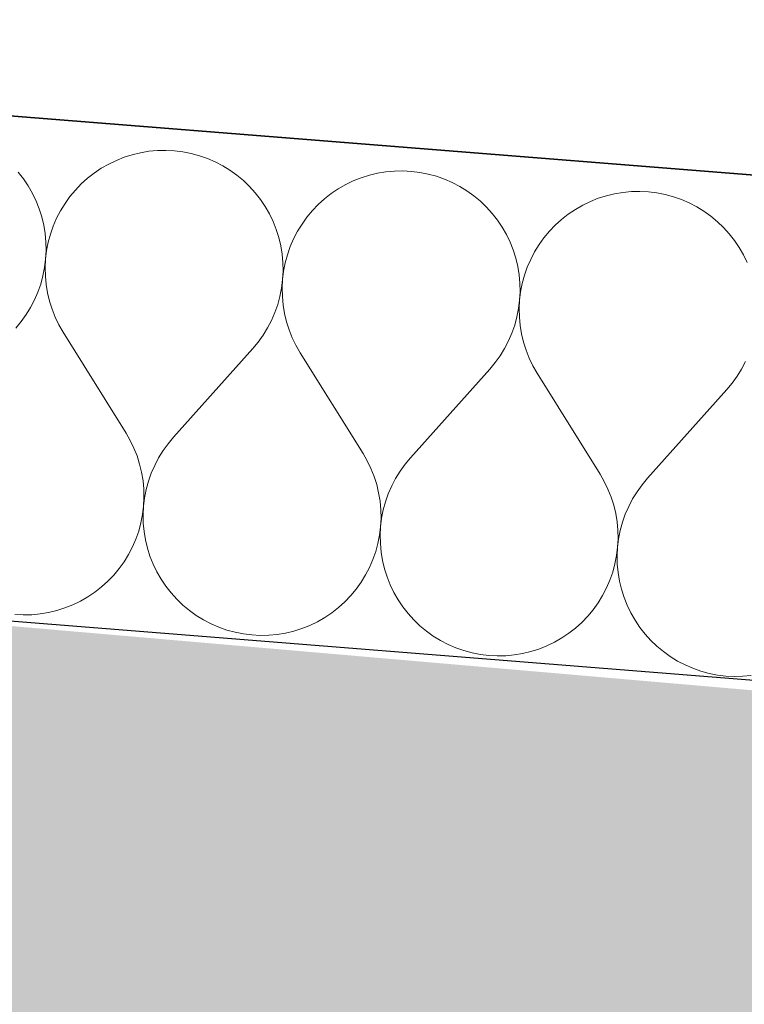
# Model space of a CAD drawing. Header units: millimetres. Extents: x -40276 to 214973, y -147941 to 35228.
# Tile 135 of 256: x -10757 to -10525, y 18677 to 18993. Entities that reach past the tile are written whole.
import ezdxf

# ---------------------------------------------------------------- set-up
doc = ezdxf.new("R2010")
doc.units = ezdxf.units.MM
doc.header["$MEASUREMENT"] = 0
doc.linetypes.add('Wipeout_Contour', pattern=[1000, 0, -1000])
for name, color, linetype in [('1._POHLED ZÁPADNÍ_2_0_plochy', 7, 'Continuous'), ('1._POHLED ZÁPADNÍ_2_akustické prvky', 7, 'Continuous'), ('1._POHLED ZÁPADNÍ_2_Konstrukce - nosné', 7, 'Continuous'), ('1._POHLED ZÁPADNÍ_2_Nové_Výplně – Řezové', 7, 'Continuous'), ('1._POHLED ZÁPADNÍ_2_Výplně – Řezové', 7, 'Continuous')]:
    doc.layers.add(name, color=color, linetype=linetype)

# ---------------------------------------------------------------- blocks, each defined once
blk = doc.blocks.new('*X20', base_point=(-42174.69, -26223.67))
at = {"layer": '1._POHLED ZÁPADNÍ_2_Nové_Výplně – Řezové', "color": 21, "linetype": 'Continuous', "lineweight": 20, "true_color": 0xffaaaa}
for p, q in [((-10713.21, 18950.99), (-10715.92, 18950.74)), ((-10710.49, 18951.04), (-10713.21, 18950.99)), ((-10707.77, 18950.91), (-10710.49, 18951.04)), ((-10726.37, 18947.84), (-10728.82, 18946.66)), ((-10723.84, 18948.84), (-10726.37, 18947.84)), ((-10721.25, 18949.66), (-10723.84, 18948.84)), ((-10718.6, 18950.29), (-10721.25, 18949.66)), ((-10715.92, 18950.74), (-10718.6, 18950.29)), ((-10705.07, 18950.57), (-10707.77, 18950.91)), ((-10702.4, 18950.05), (-10705.07, 18950.57)), ((-10699.78, 18949.34), (-10702.4, 18950.05)), ((-10697.21, 18948.44), (-10699.78, 18949.34)), ((-10694.71, 18947.36), (-10697.21, 18948.44)), ((-10731.18, 18945.3), (-10733.44, 18943.78)), ((-10728.82, 18946.66), (-10731.18, 18945.3)), ((-10692.3, 18946.11), (-10694.71, 18947.36)), ((-10689.98, 18944.68), (-10692.3, 18946.11)), ((-10687.77, 18943.1), (-10689.98, 18944.68)), ((-10756.12, 18941.89), (-10757.8, 18944.03)), ((-10754.61, 18939.63), (-10756.12, 18941.89)), ((-10735.58, 18942.11), (-10737.6, 18940.28)), ((-10733.44, 18943.78), (-10735.58, 18942.11)), ((-10685.68, 18941.36), (-10687.77, 18943.1)), ((-10647.94, 18942.26), (-10650.47, 18941.26)), ((-10645.34, 18943.08), (-10647.94, 18942.26)), ((-10642.7, 18943.71), (-10645.34, 18943.08)), ((-10640.01, 18944.16), (-10642.7, 18943.71)), ((-10637.3, 18944.41), (-10640.01, 18944.16)), ((-10634.58, 18944.46), (-10637.3, 18944.41)), ((-10631.87, 18944.32), (-10634.58, 18944.46)), ((-10629.17, 18943.99), (-10631.87, 18944.32)), ((-10626.5, 18943.47), (-10629.17, 18943.99)), ((-10623.87, 18942.76), (-10626.5, 18943.47)), ((-10621.3, 18941.86), (-10623.87, 18942.76)), ((-10618.81, 18940.78), (-10621.3, 18941.86)), ((-10753.25, 18937.27), (-10754.61, 18939.63)), ((-10737.6, 18940.28), (-10739.48, 18938.32)), ((-10683.71, 18939.47), (-10685.68, 18941.36)), ((-10681.89, 18937.45), (-10683.71, 18939.47)), ((-10655.28, 18938.72), (-10657.53, 18937.2)), ((-10652.92, 18940.07), (-10655.28, 18938.72)), ((-10650.47, 18941.26), (-10652.92, 18940.07)), ((-10616.39, 18939.52), (-10618.81, 18940.78)), ((-10614.07, 18938.1), (-10616.39, 18939.52)), ((-10752.07, 18934.82), (-10753.25, 18937.27)), ((-10741.22, 18936.23), (-10742.81, 18934.02)), ((-10739.48, 18938.32), (-10741.22, 18936.23)), ((-10680.22, 18935.31), (-10681.89, 18937.45)), ((-10678.7, 18933.05), (-10680.22, 18935.31)), ((-10659.68, 18935.53), (-10661.7, 18933.7)), ((-10657.53, 18937.2), (-10659.68, 18935.53)), ((-10611.86, 18936.51), (-10614.07, 18938.1)), ((-10609.77, 18934.78), (-10611.86, 18936.51)), ((-10572.03, 18935.68), (-10574.56, 18934.67)), ((-10569.44, 18936.5), (-10572.03, 18935.68)), ((-10566.79, 18937.13), (-10569.44, 18936.5)), ((-10564.11, 18937.57), (-10566.79, 18937.13)), ((-10561.4, 18937.82), (-10564.11, 18937.57)), ((-10558.68, 18937.88), (-10561.4, 18937.82)), ((-10555.96, 18937.74), (-10558.68, 18937.88)), ((-10553.26, 18937.41), (-10555.96, 18937.74)), ((-10550.59, 18936.89), (-10553.26, 18937.41)), ((-10547.97, 18936.18), (-10550.59, 18936.89)), ((-10545.4, 18935.28), (-10547.97, 18936.18)), ((-10542.9, 18934.2), (-10545.4, 18935.28)), ((-10751.07, 18932.29), (-10752.07, 18934.82)), ((-10750.25, 18929.7), (-10751.07, 18932.29)), ((-10742.81, 18934.02), (-10744.23, 18931.7)), ((-10677.35, 18930.69), (-10678.7, 18933.05)), ((-10661.7, 18933.7), (-10663.58, 18931.74)), ((-10607.81, 18932.89), (-10609.77, 18934.78)), ((-10605.99, 18930.87), (-10607.81, 18932.89)), ((-10579.37, 18932.14), (-10581.63, 18930.62)), ((-10577.01, 18933.49), (-10579.37, 18932.14)), ((-10574.56, 18934.67), (-10577.01, 18933.49)), ((-10540.49, 18932.94), (-10542.9, 18934.2)), ((-10538.17, 18931.52), (-10540.49, 18932.94)), ((-10749.62, 18927.05), (-10750.25, 18929.7)), ((-10745.48, 18929.28), (-10746.56, 18926.78)), ((-10744.23, 18931.7), (-10745.48, 18929.28)), ((-10676.17, 18928.24), (-10677.35, 18930.69)), ((-10665.32, 18929.65), (-10666.9, 18927.43)), ((-10663.58, 18931.74), (-10665.32, 18929.65)), ((-10604.31, 18928.73), (-10605.99, 18930.87)), ((-10583.77, 18928.95), (-10585.79, 18927.12)), ((-10581.63, 18930.62), (-10583.77, 18928.95)), ((-10535.96, 18929.93), (-10538.17, 18931.52)), ((-10533.87, 18928.19), (-10535.96, 18929.93)), ((-10749.18, 18924.37), (-10749.62, 18927.05)), ((-10746.56, 18926.78), (-10747.46, 18924.22)), ((-10675.17, 18925.71), (-10676.17, 18928.24)), ((-10666.9, 18927.43), (-10668.32, 18925.12)), ((-10602.8, 18926.47), (-10604.31, 18928.73)), ((-10601.44, 18924.11), (-10602.8, 18926.47)), ((-10585.79, 18927.12), (-10587.67, 18925.16)), ((-10531.9, 18926.31), (-10533.87, 18928.19)), ((-10530.08, 18924.29), (-10531.9, 18926.31)), ((-10748.93, 18921.66), (-10749.18, 18924.37)), ((-10747.46, 18924.22), (-10748.17, 18921.59)), ((-10674.35, 18923.11), (-10675.17, 18925.71)), ((-10673.72, 18920.47), (-10674.35, 18923.11)), ((-10669.58, 18922.7), (-10670.65, 18920.2)), ((-10668.32, 18925.12), (-10669.58, 18922.7)), ((-10600.26, 18921.66), (-10601.44, 18924.11)), ((-10589.41, 18923.06), (-10590.99, 18920.85)), ((-10587.67, 18925.16), (-10589.41, 18923.06)), ((-10528.41, 18922.15), (-10530.08, 18924.29)), ((-10748.88, 18918.94), (-10748.93, 18921.66)), ((-10748.17, 18921.59), (-10748.69, 18918.92)), ((-10673.28, 18917.78), (-10673.72, 18920.47)), ((-10670.65, 18920.2), (-10671.55, 18917.63)), ((-10599.26, 18919.13), (-10600.26, 18921.66)), ((-10590.99, 18920.85), (-10592.42, 18918.53)), ((-10526.89, 18919.89), (-10528.41, 18922.15)), ((-10525.54, 18917.53), (-10526.89, 18919.89)), ((-10749.02, 18916.22), (-10748.88, 18918.94)), ((-10748.69, 18918.92), (-10749.02, 18916.22)), ((-10673.03, 18915.07), (-10673.28, 18917.78)), ((-10671.55, 18917.63), (-10672.26, 18915.01)), ((-10598.44, 18916.53), (-10599.26, 18919.13)), ((-10597.81, 18913.89), (-10598.44, 18916.53)), ((-10592.42, 18918.53), (-10593.67, 18916.12)), ((-10524.36, 18915.08), (-10525.54, 18917.53)), ((-10749.88, 18910.85), (-10749.35, 18913.52)), ((-10749.35, 18913.52), (-10749.02, 18916.22)), ((-10749.02, 18916.22), (-10749.15, 18913.5)), ((-10749.15, 18913.5), (-10749.1, 18910.78)), ((-10672.97, 18912.35), (-10673.03, 18915.07)), ((-10672.26, 18915.01), (-10672.78, 18912.34)), ((-10597.37, 18911.2), (-10597.81, 18913.89)), ((-10594.75, 18913.62), (-10595.64, 18911.05)), ((-10593.67, 18916.12), (-10594.75, 18913.62)), ((-10750.59, 18908.22), (-10749.88, 18910.85)), ((-10749.1, 18910.78), (-10748.84, 18908.07)), ((-10673.11, 18909.64), (-10672.97, 18912.35)), ((-10672.78, 18912.34), (-10673.11, 18909.64)), ((-10597.12, 18908.49), (-10597.37, 18911.2)), ((-10595.64, 18911.05), (-10596.36, 18908.43)), ((-10751.49, 18905.66), (-10750.59, 18908.22)), ((-10748.84, 18908.07), (-10748.4, 18905.39)), ((-10673.97, 18904.27), (-10673.45, 18906.94)), ((-10673.45, 18906.94), (-10673.11, 18909.64)), ((-10673.11, 18909.64), (-10673.25, 18906.92)), ((-10673.25, 18906.92), (-10673.19, 18904.2)), ((-10597.07, 18905.77), (-10597.12, 18908.49)), ((-10596.36, 18908.43), (-10596.88, 18905.76)), ((-10752.57, 18903.16), (-10751.49, 18905.66)), ((-10748.4, 18905.39), (-10747.77, 18902.74)), ((-10674.69, 18901.64), (-10673.97, 18904.27)), ((-10673.19, 18904.2), (-10672.94, 18901.49)), ((-10597.21, 18903.06), (-10597.07, 18905.77)), ((-10596.88, 18905.76), (-10597.21, 18903.06)), ((-10755.25, 18898.43), (-10753.83, 18900.75)), ((-10753.83, 18900.75), (-10752.57, 18903.16)), ((-10747.77, 18902.74), (-10746.94, 18900.15)), ((-10675.59, 18899.08), (-10674.69, 18901.64)), ((-10672.94, 18901.49), (-10672.49, 18898.81)), ((-10597.54, 18900.36), (-10597.21, 18903.06)), ((-10597.21, 18903.06), (-10597.34, 18900.34)), ((-10756.84, 18896.22), (-10755.25, 18898.43)), ((-10746.94, 18900.15), (-10745.94, 18897.62)), ((-10745.94, 18897.62), (-10744.76, 18895.17)), ((-10676.67, 18896.58), (-10675.59, 18899.08)), ((-10672.49, 18898.81), (-10671.86, 18896.16)), ((-10598.78, 18895.06), (-10598.07, 18897.69)), ((-10598.07, 18897.69), (-10597.54, 18900.36)), ((-10597.34, 18900.34), (-10597.29, 18897.62)), ((-10597.29, 18897.62), (-10597.03, 18894.91)), ((-10758.58, 18894.13), (-10756.84, 18896.22)), ((-10744.76, 18895.17), (-10743.4, 18892.81)), ((-10677.92, 18894.17), (-10676.67, 18896.58)), ((-10671.86, 18896.16), (-10671.04, 18893.57)), ((-10599.68, 18892.49), (-10598.78, 18895.06)), ((-10597.03, 18894.91), (-10596.59, 18892.23)), ((-10743.4, 18892.81), (-10723.26, 18860.48)), ((-10680.93, 18889.64), (-10679.35, 18891.85)), ((-10679.35, 18891.85), (-10677.92, 18894.17)), ((-10671.04, 18893.57), (-10670.03, 18891.04)), ((-10670.03, 18891.04), (-10668.85, 18888.59)), ((-10600.76, 18890), (-10599.68, 18892.49)), ((-10596.59, 18892.23), (-10595.95, 18889.58)), ((-10682.68, 18887.55), (-10680.93, 18889.64)), ((-10668.85, 18888.59), (-10667.49, 18886.23)), ((-10602.02, 18887.58), (-10600.76, 18890)), ((-10595.95, 18889.58), (-10595.13, 18886.99)), ((-10682.68, 18887.55), (-10708.08, 18859.16)), ((-10667.49, 18886.23), (-10647.36, 18853.9)), ((-10605.03, 18883.06), (-10603.44, 18885.27)), ((-10603.44, 18885.27), (-10602.02, 18887.58)), ((-10595.13, 18886.99), (-10594.13, 18884.46)), ((-10606.77, 18880.97), (-10605.03, 18883.06)), ((-10594.13, 18884.46), (-10592.94, 18882.01)), ((-10592.94, 18882.01), (-10591.59, 18879.65)), ((-10526.11, 18881), (-10524.86, 18883.42)), ((-10606.77, 18880.97), (-10632.17, 18852.58)), ((-10591.59, 18879.65), (-10571.45, 18847.31)), ((-10529.12, 18876.48), (-10527.54, 18878.69)), ((-10527.54, 18878.69), (-10526.11, 18881)), ((-10530.86, 18874.39), (-10529.12, 18876.48)), ((-10530.86, 18874.39), (-10556.27, 18846)), ((-10721.91, 18858.12), (-10723.26, 18860.48)), ((-10720.72, 18855.67), (-10721.91, 18858.12)), ((-10709.82, 18857.07), (-10711.41, 18854.86)), ((-10708.08, 18859.16), (-10709.82, 18857.07)), ((-10719.72, 18853.14), (-10720.72, 18855.67)), ((-10711.41, 18854.86), (-10712.83, 18852.54)), ((-10646, 18851.54), (-10647.36, 18853.9)), ((-10718.9, 18850.55), (-10719.72, 18853.14)), ((-10718.26, 18847.9), (-10718.9, 18850.55)), ((-10714.09, 18850.13), (-10715.17, 18847.63)), ((-10712.83, 18852.54), (-10714.09, 18850.13)), ((-10644.82, 18849.09), (-10646, 18851.54)), ((-10633.91, 18850.49), (-10635.5, 18848.28)), ((-10632.17, 18852.58), (-10633.91, 18850.49)), ((-10717.82, 18845.22), (-10718.26, 18847.9)), ((-10715.17, 18847.63), (-10716.07, 18845.07)), ((-10643.81, 18846.56), (-10644.82, 18849.09)), ((-10635.5, 18848.28), (-10636.93, 18845.96)), ((-10570.09, 18844.96), (-10571.45, 18847.31)), ((-10717.56, 18842.51), (-10717.82, 18845.22)), ((-10716.07, 18845.07), (-10716.78, 18842.44)), ((-10642.99, 18843.97), (-10643.81, 18846.56)), ((-10642.36, 18841.32), (-10642.99, 18843.97)), ((-10636.93, 18845.96), (-10638.18, 18843.55)), ((-10568.91, 18842.51), (-10570.09, 18844.96)), ((-10558.01, 18843.91), (-10559.6, 18841.7)), ((-10556.27, 18846), (-10558.01, 18843.91)), ((-10717.51, 18839.79), (-10717.56, 18842.51)), ((-10716.78, 18842.44), (-10717.31, 18839.77)), ((-10641.91, 18838.64), (-10642.36, 18841.32)), ((-10639.26, 18841.05), (-10640.16, 18838.48)), ((-10638.18, 18843.55), (-10639.26, 18841.05)), ((-10567.91, 18839.98), (-10568.91, 18842.51)), ((-10559.6, 18841.7), (-10561.02, 18839.38)), ((-10717.64, 18837.07), (-10717.51, 18839.79)), ((-10717.31, 18839.77), (-10717.64, 18837.07)), ((-10641.66, 18835.93), (-10641.91, 18838.64)), ((-10640.16, 18838.48), (-10640.88, 18835.86)), ((-10567.08, 18837.38), (-10567.91, 18839.98)), ((-10561.02, 18839.38), (-10562.28, 18836.97)), ((-10718.49, 18831.7), (-10717.97, 18834.37)), ((-10717.97, 18834.37), (-10717.64, 18837.07)), ((-10717.64, 18837.07), (-10717.78, 18834.35)), ((-10717.78, 18834.35), (-10717.73, 18831.63)), ((-10641.6, 18833.21), (-10641.66, 18835.93)), ((-10640.88, 18835.86), (-10641.4, 18833.19)), ((-10566.45, 18834.74), (-10567.08, 18837.38)), ((-10566, 18832.05), (-10566.45, 18834.74)), ((-10563.36, 18834.47), (-10564.26, 18831.9)), ((-10562.28, 18836.97), (-10563.36, 18834.47)), ((-10719.21, 18829.08), (-10718.49, 18831.7)), ((-10717.73, 18831.63), (-10717.48, 18828.93)), ((-10641.74, 18830.49), (-10641.6, 18833.21)), ((-10641.4, 18833.19), (-10641.74, 18830.49)), ((-10565.75, 18829.35), (-10566, 18832.05)), ((-10564.26, 18831.9), (-10564.97, 18829.28)), ((-10720.1, 18826.51), (-10719.21, 18829.08)), ((-10717.48, 18828.93), (-10717.04, 18826.24)), ((-10642.07, 18827.79), (-10641.74, 18830.49)), ((-10641.74, 18830.49), (-10641.88, 18827.77)), ((-10565.7, 18826.63), (-10565.75, 18829.35)), ((-10564.97, 18829.28), (-10565.5, 18826.61)), ((-10721.18, 18824.01), (-10720.1, 18826.51)), ((-10717.04, 18826.24), (-10716.41, 18823.59)), ((-10643.3, 18822.49), (-10642.59, 18825.12)), ((-10642.59, 18825.12), (-10642.07, 18827.79)), ((-10641.88, 18827.77), (-10641.82, 18825.05)), ((-10641.82, 18825.05), (-10641.57, 18822.34)), ((-10565.83, 18823.91), (-10565.7, 18826.63)), ((-10565.5, 18826.61), (-10565.83, 18823.91)), ((-10722.43, 18821.59), (-10721.18, 18824.01)), ((-10716.41, 18823.59), (-10715.59, 18821)), ((-10644.2, 18819.93), (-10643.3, 18822.49)), ((-10641.57, 18822.34), (-10641.13, 18819.66)), ((-10566.16, 18821.21), (-10565.83, 18823.91)), ((-10565.83, 18823.91), (-10565.97, 18821.19)), ((-10725.44, 18817.06), (-10723.86, 18819.27)), ((-10723.86, 18819.27), (-10722.43, 18821.59)), ((-10715.59, 18821), (-10714.59, 18818.47)), ((-10645.27, 18817.43), (-10644.2, 18819.93)), ((-10641.13, 18819.66), (-10640.5, 18817.01)), ((-10567.39, 18815.91), (-10566.68, 18818.54)), ((-10566.68, 18818.54), (-10566.16, 18821.21)), ((-10565.97, 18821.19), (-10565.92, 18818.47)), ((-10727.18, 18814.97), (-10725.44, 18817.06)), ((-10714.59, 18818.47), (-10713.41, 18816.02)), ((-10713.41, 18816.02), (-10712.05, 18813.66)), ((-10646.53, 18815.01), (-10645.27, 18817.43)), ((-10640.5, 18817.01), (-10639.68, 18814.42)), ((-10568.29, 18813.34), (-10567.39, 18815.91)), ((-10565.92, 18818.47), (-10565.67, 18815.76)), ((-10565.67, 18815.76), (-10565.23, 18813.08)), ((-10731.08, 18811.18), (-10729.06, 18813.01)), ((-10729.06, 18813.01), (-10727.18, 18814.97)), ((-10712.05, 18813.66), (-10710.54, 18811.4)), ((-10649.53, 18810.48), (-10647.95, 18812.69)), ((-10647.95, 18812.69), (-10646.53, 18815.01)), ((-10639.68, 18814.42), (-10638.68, 18811.89)), ((-10569.37, 18810.85), (-10568.29, 18813.34)), ((-10565.23, 18813.08), (-10564.6, 18810.43)), ((-10735.48, 18807.99), (-10733.22, 18809.51)), ((-10733.22, 18809.51), (-10731.08, 18811.18)), ((-10710.54, 18811.4), (-10708.86, 18809.26)), ((-10708.86, 18809.26), (-10707.04, 18807.24)), ((-10651.27, 18808.39), (-10649.53, 18810.48)), ((-10638.68, 18811.89), (-10637.5, 18809.44)), ((-10637.5, 18809.44), (-10636.15, 18807.08)), ((-10570.62, 18808.43), (-10569.37, 18810.85)), ((-10564.6, 18810.43), (-10563.78, 18807.84)), ((-10740.29, 18805.45), (-10737.84, 18806.64)), ((-10737.84, 18806.64), (-10735.48, 18807.99)), ((-10707.04, 18807.24), (-10705.08, 18805.35)), ((-10655.17, 18804.6), (-10653.15, 18806.43)), ((-10653.15, 18806.43), (-10651.27, 18808.39)), ((-10636.15, 18807.08), (-10634.63, 18804.82)), ((-10573.63, 18803.9), (-10572.04, 18806.11)), ((-10572.04, 18806.11), (-10570.62, 18808.43)), ((-10563.78, 18807.84), (-10562.77, 18805.31)), ((-10750.74, 18802.55), (-10748.06, 18803)), ((-10748.06, 18803), (-10745.41, 18803.63)), ((-10745.41, 18803.63), (-10742.82, 18804.45)), ((-10742.82, 18804.45), (-10740.29, 18805.45)), ((-10705.08, 18805.35), (-10702.99, 18803.61)), ((-10702.99, 18803.61), (-10700.78, 18802.03)), ((-10659.57, 18801.41), (-10657.32, 18802.93)), ((-10657.32, 18802.93), (-10655.17, 18804.6)), ((-10634.63, 18804.82), (-10632.96, 18802.67)), ((-10575.37, 18801.81), (-10573.63, 18803.9)), ((-10562.77, 18805.31), (-10561.6, 18802.86)), ((-10561.6, 18802.86), (-10560.24, 18800.5)), ((-10758.89, 18802.39), (-10756.17, 18802.25)), ((-10756.17, 18802.25), (-10753.45, 18802.3)), ((-10753.45, 18802.3), (-10750.74, 18802.55)), ((-10700.78, 18802.03), (-10698.46, 18800.6)), ((-10698.46, 18800.6), (-10696.04, 18799.35)), ((-10664.38, 18798.87), (-10661.93, 18800.05)), ((-10661.93, 18800.05), (-10659.57, 18801.41)), ((-10632.96, 18802.67), (-10631.13, 18800.66)), ((-10631.13, 18800.66), (-10629.17, 18798.77)), ((-10579.27, 18798.02), (-10577.25, 18799.84)), ((-10577.25, 18799.84), (-10575.37, 18801.81)), ((-10560.24, 18800.5), (-10558.73, 18798.24)), ((-10696.04, 18799.35), (-10693.55, 18798.27)), ((-10693.55, 18798.27), (-10690.98, 18797.37)), ((-10690.98, 18797.37), (-10688.35, 18796.66)), ((-10688.35, 18796.66), (-10685.68, 18796.14)), ((-10674.84, 18795.97), (-10672.15, 18796.41)), ((-10672.15, 18796.41), (-10669.51, 18797.05)), ((-10669.51, 18797.05), (-10666.91, 18797.87)), ((-10666.91, 18797.87), (-10664.38, 18798.87)), ((-10629.17, 18798.77), (-10627.08, 18797.03)), ((-10627.08, 18797.03), (-10624.87, 18795.45)), ((-10581.41, 18796.34), (-10579.27, 18798.02)), ((-10558.73, 18798.24), (-10557.05, 18796.09)), ((-10685.68, 18796.14), (-10682.98, 18795.8)), ((-10682.98, 18795.8), (-10680.27, 18795.67)), ((-10680.27, 18795.67), (-10677.55, 18795.72)), ((-10677.55, 18795.72), (-10674.84, 18795.97)), ((-10624.87, 18795.45), (-10622.55, 18794.02)), ((-10622.55, 18794.02), (-10620.14, 18792.77)), ((-10588.48, 18792.29), (-10586.03, 18793.47)), ((-10586.03, 18793.47), (-10583.67, 18794.83)), ((-10583.67, 18794.83), (-10581.41, 18796.34)), ((-10557.05, 18796.09), (-10555.23, 18794.07)), ((-10555.23, 18794.07), (-10553.27, 18792.19)), ((-10620.14, 18792.77), (-10617.64, 18791.69)), ((-10617.64, 18791.69), (-10615.07, 18790.79)), ((-10615.07, 18790.79), (-10612.45, 18790.08)), ((-10596.25, 18789.83), (-10593.6, 18790.47)), ((-10593.6, 18790.47), (-10591.01, 18791.29)), ((-10591.01, 18791.29), (-10588.48, 18792.29)), ((-10553.27, 18792.19), (-10551.17, 18790.45)), ((-10551.17, 18790.45), (-10548.96, 18788.86)), ((-10612.45, 18790.08), (-10609.78, 18789.55)), ((-10609.78, 18789.55), (-10607.08, 18789.22)), ((-10607.08, 18789.22), (-10604.36, 18789.08)), ((-10604.36, 18789.08), (-10601.64, 18789.14)), ((-10601.64, 18789.14), (-10598.93, 18789.39)), ((-10598.93, 18789.39), (-10596.25, 18789.83)), ((-10548.96, 18788.86), (-10546.65, 18787.44)), ((-10546.65, 18787.44), (-10544.23, 18786.19)), ((-10544.23, 18786.19), (-10541.73, 18785.11)), ((-10541.73, 18785.11), (-10539.17, 18784.21)), ((-10539.17, 18784.21), (-10536.54, 18783.5)), ((-10536.54, 18783.5), (-10533.87, 18782.97)), ((-10533.87, 18782.97), (-10531.17, 18782.64)), ((-10531.17, 18782.64), (-10528.45, 18782.5)), ((-10528.45, 18782.5), (-10525.73, 18782.56)), ((-10525.73, 18782.56), (-10523.03, 18782.81))]:
    blk.add_line(p, q, dxfattribs=at)

msp = doc.modelspace()

# ---------------------------------------------------------------- hatches: boundary and pattern name
at = {"layer": '1._POHLED ZÁPADNÍ_2_0_plochy', "linetype": 'Continuous', "lineweight": 20, "true_color": 0xffaaaa}
h = msp.add_hatch(dxfattribs=at)
h.set_pattern_fill('Izolační_tvárnice_0002', color=21, style=0, pattern_type=2)
h.set_pattern_definition([(315, (-10360.18, 9405.31), (63.6396, 63.6396), [])])
h.paths.add_polyline_path([(-10906.33, 18690.21), (-10970.68, 9084.15), (-20311.44, 10009.93), (-20479.41, 269.75), (-242.33, 419.76), (-238.38, 17796.01)])
at = {"layer": '1._POHLED ZÁPADNÍ_2_Výplně – Řezové', "linetype": 'Continuous', "lineweight": 13}
for points in [[(-10538.45, 18779.45), (-10988.52, 18818.47), (-10537.62, 18327.69)], [(-6352.97, 18416.54), (-10538.45, 18779.45), (-10537.62, 18327.69), (-6352.11, 17964.78)]]:
    msp.add_hatch(color=254, dxfattribs=at).paths.add_polyline_path(points)

# ---------------------------------------------------------------- next in the draw order: wipeouts: each hides what was drawn before it
at = {"color": 254, "linetype": 'Wipeout_Contour', "lineweight": 0, "ltscale": 82830.965884}
msp.add_wipeout([(-10988.08, 18818.43), (-6352.11, 18416.47), (-6339.29, 18575.96), (-10988.08, 18979.03)], dxfattribs=at).dxf.layer = '1._POHLED ZÁPADNÍ_2_Nové_Výplně – Řezové'

# ---------------------------------------------------------------- next in the draw order: linework, layer by layer
at = {"layer": '1._POHLED ZÁPADNÍ_2_akustické prvky', "color": 1, "linetype": 'Continuous', "lineweight": 35}
msp.add_line((-11148.08, 18992.91), (-161.69, 18118.67), dxfattribs=at)
at = {"layer": '1._POHLED ZÁPADNÍ_2_Konstrukce - nosné', "color": 7, "linetype": 'Continuous', "lineweight": 25}
msp.add_line((-10988.08, 18818.43), (-321.45, 17970.06), dxfattribs=at)

# ---------------------------------------------------------------- next in the draw order: block references
at = {"layer": '1._POHLED ZÁPADNÍ_2_0_plochy', "color": 9, "linetype": 'Continuous', "lineweight": 13}
msp.add_blockref('*X20', (-42174.69, -26223.67), dxfattribs=at)

doc.saveas('drawing.dxf')
